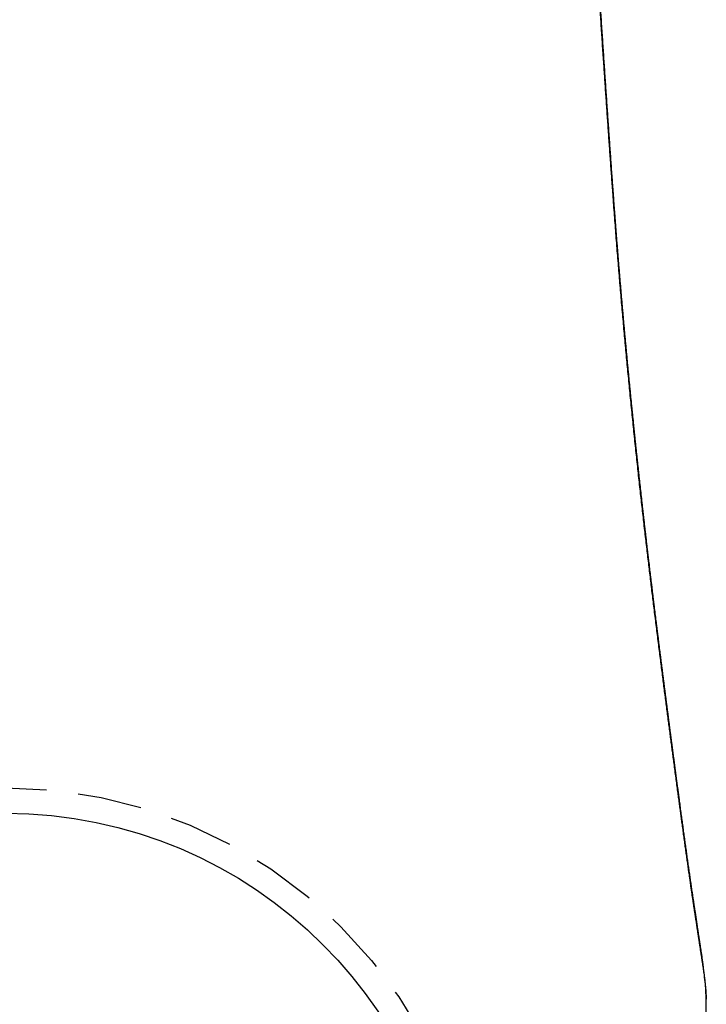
# Model space of a CAD drawing. Header units: centimetres. Extents: x 4120 to 19220, y -7417 to 180.
# Tile 113 of 223: x 12199.08 to 12201.75, y -4502.22 to -4498.38. Entities that reach past the tile are written whole.
import ezdxf

# ---------------------------------------------------------------- set-up
doc = ezdxf.new("R2010")
doc.units = ezdxf.units.CM
doc.linetypes.add('HIDDEN', pattern=[0.375, 0.25, -0.125])
doc.layers.add('A_Wyposażenie', color=8, linetype='Continuous')

# ---------------------------------------------------------------- blocks, each defined once
blk = doc.blocks.new('ORAS_ELECTRA')
for p, q in [((-2.7328, -1.0256), (-2.7328, -1.0252)), ((-2.3683, -4.1892), (-2.3674, -4.175))]:
    blk.add_line(p, q)
at = {"color": 9, "linetype": 'HIDDEN', "true_color": 0xb8b8b8}
blk.add_circle((0, 0), 1.85, dxfattribs=at)
for points, knots in [([(-2.7182, -0.1668), (-2.7182, -0.1669), (-2.7183, -0.1674), (-2.7183, -0.1684), (-2.7184, -0.1699), (-2.7185, -0.1716), (-2.7185, -0.1734), (-2.7186, -0.1751), (-2.7187, -0.1766), (-2.7188, -0.178), (-2.7188, -0.1794), (-2.7189, -0.1809), (-2.719, -0.1822), (-2.719, -0.1835), (-2.7191, -0.1849), (-2.7192, -0.1864), (-2.7192, -0.1881), (-2.7193, -0.1901), (-2.7194, -0.192), (-2.7195, -0.1939), (-2.7196, -0.1957), (-2.7197, -0.1974), (-2.7197, -0.1989), (-2.7198, -0.2003), (-2.7199, -0.2018), (-2.7199, -0.2033), (-2.72, -0.2052), (-2.7201, -0.2073), (-2.7202, -0.2095), (-2.7203, -0.2117), (-2.7204, -0.2137), (-2.7205, -0.2155), (-2.7205, -0.217), (-2.7206, -0.2184), (-2.7206, -0.2196), (-2.7207, -0.221), (-2.7208, -0.2225), (-2.7208, -0.2242), (-2.7209, -0.2262), (-2.721, -0.2284), (-2.7211, -0.2307), (-2.7212, -0.2329), (-2.7213, -0.2347), (-2.7213, -0.2361), (-2.7214, -0.2373), (-2.7214, -0.2384), (-2.7215, -0.2395), (-2.7215, -0.2406), (-2.7216, -0.2418), (-2.7216, -0.243), (-2.7217, -0.2444), (-2.7218, -0.2459), (-2.7218, -0.2476), (-2.7219, -0.2495), (-2.722, -0.2514), (-2.722, -0.2532), (-2.7221, -0.2548), (-2.7222, -0.2561), (-2.7222, -0.2574), (-2.7223, -0.2587), (-2.7223, -0.26), (-2.7224, -0.2616), (-2.7225, -0.2633), (-2.7225, -0.2653), (-2.7226, -0.2674), (-2.7227, -0.2695), (-2.7228, -0.2714), (-2.7228, -0.2731), (-2.7229, -0.2747), (-2.723, -0.2761), (-2.723, -0.2774), (-2.7231, -0.2788), (-2.7231, -0.2804), (-2.7232, -0.2821), (-2.7233, -0.2841), (-2.7233, -0.2863), (-2.7234, -0.2886), (-2.7235, -0.2908), (-2.7236, -0.2929), (-2.7237, -0.2947), (-2.7237, -0.2962), (-2.7238, -0.2976), (-2.7238, -0.299), (-2.7239, -0.3004), (-2.7239, -0.3018), (-2.724, -0.3035), (-2.724, -0.3053), (-2.7241, -0.3072), (-2.7242, -0.3091), (-2.7242, -0.311), (-2.7243, -0.3127), (-2.7244, -0.3142), (-2.7244, -0.3155), (-2.7245, -0.3167), (-2.7245, -0.3179), (-2.7245, -0.3192), (-2.7246, -0.3205), (-2.7246, -0.3219), (-2.7247, -0.3236), (-2.7248, -0.3256), (-2.7248, -0.3277), (-2.7249, -0.3299), (-2.725, -0.3321), (-2.7251, -0.3341), (-2.7251, -0.3359), (-2.7252, -0.3375), (-2.7252, -0.339), (-2.7253, -0.3405), (-2.7253, -0.3422), (-2.7254, -0.3439), (-2.7254, -0.3459), (-2.7255, -0.3481), (-2.7256, -0.3505), (-2.7257, -0.3529), (-2.7257, -0.355), (-2.7258, -0.3567), (-2.7258, -0.358), (-2.7259, -0.3593), (-2.7259, -0.3605), (-2.726, -0.3617), (-2.726, -0.363), (-2.7261, -0.3645), (-2.7261, -0.3662), (-2.7262, -0.3681), (-2.7262, -0.3702), (-2.7263, -0.3723), (-2.7264, -0.3744), (-2.7264, -0.3763), (-2.7265, -0.3782), (-2.7265, -0.3798), (-2.7266, -0.3812), (-2.7266, -0.3825), (-2.7266, -0.3838), (-2.7267, -0.385), (-2.7267, -0.3864), (-2.7268, -0.3878), (-2.7268, -0.3894), (-2.7269, -0.3912), (-2.7269, -0.3932), (-2.727, -0.3954), (-2.7271, -0.3976), (-2.7271, -0.3998), (-2.7272, -0.4018), (-2.7272, -0.4036), (-2.7273, -0.4055), (-2.7273, -0.4075), (-2.7274, -0.4097), (-2.7275, -0.4119), (-2.7275, -0.414), (-2.7276, -0.416), (-2.7276, -0.418), (-2.7277, -0.42), (-2.7277, -0.4217), (-2.7278, -0.4231), (-2.7278, -0.4243), (-2.7278, -0.4254), (-2.7279, -0.4265), (-2.7279, -0.4277), (-2.7279, -0.4289), (-2.728, -0.4302), (-2.728, -0.4316), (-2.728, -0.4331), (-2.7281, -0.435), (-2.7282, -0.437), (-2.7282, -0.4392), (-2.7283, -0.4414), (-2.7283, -0.4435), (-2.7284, -0.4454), (-2.7284, -0.447), (-2.7284, -0.4484), (-2.7285, -0.4495), (-2.7285, -0.4505), (-2.7285, -0.4514), (-2.7285, -0.4524), (-2.7286, -0.4533), (-2.7286, -0.4543), (-2.7286, -0.4554), (-2.7287, -0.4567), (-2.7287, -0.4584), (-2.7287, -0.4605), (-2.7288, -0.4627), (-2.7289, -0.4651), (-2.7289, -0.4672), (-2.729, -0.4692), (-2.729, -0.4711), (-2.729, -0.4728), (-2.7291, -0.4743), (-2.7291, -0.4758), (-2.7291, -0.4772), (-2.7292, -0.4788), (-2.7292, -0.4805), (-2.7293, -0.4824), (-2.7293, -0.4846), (-2.7294, -0.4869), (-2.7294, -0.4893), (-2.7295, -0.4916), (-2.7295, -0.4938), (-2.7296, -0.4959), (-2.7296, -0.4978), (-2.7297, -0.4996), (-2.7297, -0.5012), (-2.7297, -0.5027), (-2.7298, -0.5043), (-2.7298, -0.5061), (-2.7298, -0.508), (-2.7299, -0.5101), (-2.7299, -0.5122), (-2.73, -0.5144), (-2.73, -0.5167), (-2.7301, -0.5189), (-2.7301, -0.5212), (-2.7302, -0.5233), (-2.7302, -0.5253), (-2.7302, -0.5274), (-2.7303, -0.5294), (-2.7303, -0.5314), (-2.7304, -0.5334), (-2.7304, -0.5357), (-2.7304, -0.5381), (-2.7305, -0.5404), (-2.7305, -0.5427), (-2.7306, -0.5449), (-2.7306, -0.547), (-2.7306, -0.549), (-2.7307, -0.5509), (-2.7307, -0.5529), (-2.7308, -0.5549), (-2.7308, -0.557), (-2.7308, -0.5594), (-2.7309, -0.5622), (-2.7309, -0.565), (-2.731, -0.5677), (-2.731, -0.5702), (-2.7311, -0.5724), (-2.7311, -0.5743), (-2.7311, -0.576), (-2.7312, -0.5776), (-2.7312, -0.5792), (-2.7312, -0.5806), (-2.7312, -0.5818), (-2.7312, -0.583), (-2.7313, -0.5843), (-2.7313, -0.5859), (-2.7313, -0.5877), (-2.7313, -0.5896), (-2.7314, -0.5918), (-2.7314, -0.594), (-2.7315, -0.5963), (-2.7315, -0.5984), (-2.7315, -0.6001), (-2.7315, -0.6017), (-2.7316, -0.6031), (-2.7316, -0.6045), (-2.7316, -0.6059), (-2.7316, -0.6073), (-2.7316, -0.6088), (-2.7317, -0.6106), (-2.7317, -0.6128), (-2.7317, -0.6152), (-2.7318, -0.6178), (-2.7318, -0.6203), (-2.7318, -0.6226), (-2.7319, -0.6245), (-2.7319, -0.6261), (-2.7319, -0.6275), (-2.7319, -0.6287), (-2.7319, -0.63), (-2.732, -0.6315), (-2.732, -0.6332), (-2.732, -0.6349), (-2.732, -0.6367), (-2.732, -0.6386), (-2.7321, -0.6407), (-2.7321, -0.643), (-2.7321, -0.6455), (-2.7322, -0.648), (-2.7322, -0.6505), (-2.7322, -0.653), (-2.7323, -0.6554), (-2.7323, -0.6577), (-2.7323, -0.6597), (-2.7323, -0.6617), (-2.7323, -0.6633), (-2.7324, -0.6647), (-2.7324, -0.666), (-2.7324, -0.6674), (-2.7324, -0.6692), (-2.7324, -0.6712), (-2.7325, -0.6735), (-2.7325, -0.6759), (-2.7325, -0.6783), (-2.7325, -0.6806), (-2.7326, -0.6828), (-2.7326, -0.6846), (-2.7326, -0.6862), (-2.7326, -0.6875), (-2.7326, -0.6888), (-2.7326, -0.69), (-2.7326, -0.6914), (-2.7327, -0.693), (-2.7327, -0.6949), (-2.7327, -0.6969), (-2.7327, -0.6992), (-2.7327, -0.7018), (-2.7328, -0.7045), (-2.7328, -0.7074), (-2.7328, -0.7102), (-2.7328, -0.7129), (-2.7328, -0.7153), (-2.7329, -0.7175), (-2.7329, -0.7195), (-2.7329, -0.7213), (-2.7329, -0.723), (-2.7329, -0.7248), (-2.7329, -0.7266), (-2.7329, -0.7286), (-2.733, -0.7309), (-2.733, -0.7335), (-2.733, -0.7364), (-2.733, -0.7393), (-2.733, -0.7422), (-2.7331, -0.745), (-2.7331, -0.7475), (-2.7331, -0.7497), (-2.7331, -0.7517), (-2.7331, -0.7536), (-2.7331, -0.7554), (-2.7331, -0.7571), (-2.7331, -0.7588), (-2.7332, -0.7604), (-2.7332, -0.7621), (-2.7332, -0.7641), (-2.7332, -0.7662), (-2.7332, -0.7687), (-2.7332, -0.7715), (-2.7332, -0.7745), (-2.7332, -0.7773), (-2.7333, -0.7799), (-2.7333, -0.7822), (-2.7333, -0.7844), (-2.7333, -0.7862), (-2.7333, -0.7879), (-2.7333, -0.7895), (-2.7333, -0.7911), (-2.7333, -0.7927), (-2.7333, -0.7944), (-2.7333, -0.7964), (-2.7333, -0.7986), (-2.7333, -0.8013), (-2.7333, -0.8043), (-2.7334, -0.8076), (-2.7334, -0.8108), (-2.7334, -0.8138), (-2.7334, -0.8164), (-2.7334, -0.8187), (-2.7334, -0.8207), (-2.7334, -0.8226), (-2.7334, -0.8244), (-2.7334, -0.8262), (-2.7334, -0.8281), (-2.7334, -0.8302), (-2.7334, -0.8325), (-2.7334, -0.8351), (-2.7334, -0.8379), (-2.7334, -0.8409), (-2.7334, -0.8439), (-2.7334, -0.8468), (-2.7334, -0.8496), (-2.7334, -0.8521), (-2.7334, -0.8546), (-2.7334, -0.8572), (-2.7334, -0.8598), (-2.7334, -0.8625), (-2.7334, -0.8653), (-2.7334, -0.8684), (-2.7334, -0.8717), (-2.7334, -0.8753), (-2.7334, -0.879), (-2.7334, -0.8825), (-2.7334, -0.8858), (-2.7334, -0.8888), (-2.7334, -0.8916), (-2.7334, -0.8942), (-2.7334, -0.8966), (-2.7334, -0.8988), (-2.7334, -0.901), (-2.7334, -0.9031), (-2.7334, -0.9053), (-2.7334, -0.9078), (-2.7334, -0.9106), (-2.7334, -0.9137), (-2.7334, -0.9169), (-2.7333, -0.9203), (-2.7333, -0.9238), (-2.7333, -0.9268), (-2.7333, -0.9295), (-2.7333, -0.9315), (-2.7333, -0.9334), (-2.7333, -0.935), (-2.7333, -0.9368), (-2.7333, -0.9387), (-2.7333, -0.9407), (-2.7333, -0.9428), (-2.7333, -0.945), (-2.7333, -0.9474), (-2.7332, -0.9501), (-2.7332, -0.9539), (-2.7332, -0.9588), (-2.7332, -0.9645), (-2.7331, -0.9697), (-2.7331, -0.9742), (-2.7331, -0.9779), (-2.7331, -0.9814), (-2.7331, -0.9844), (-2.733, -0.9871), (-2.733, -0.9896), (-2.733, -0.9924), (-2.733, -0.9957), (-2.733, -0.9995), (-2.7329, -1.0038), (-2.7329, -1.0082), (-2.7329, -1.0122), (-2.7328, -1.0159), (-2.7328, -1.0193), (-2.7328, -1.0224), (-2.7328, -1.0243), (-2.7328, -1.0252)], [0, 0, 0, 0, 0.000152, 0.001738, 0.003576, 0.005666, 0.007918, 0.00995, 0.011718, 0.013224, 0.015073, 0.016792, 0.018381, 0.019883, 0.021398, 0.023208, 0.025315, 0.027713, 0.030083, 0.032236, 0.034497, 0.036532, 0.038367, 0.040001, 0.041569, 0.043442, 0.045661, 0.048226, 0.05092, 0.053547, 0.056073, 0.058129, 0.059941, 0.061508, 0.062923, 0.064514, 0.066308, 0.068307, 0.070736, 0.073389, 0.076249, 0.078895, 0.081142, 0.082711, 0.084022, 0.085305, 0.086622, 0.087973, 0.089358, 0.090788, 0.092416, 0.094242, 0.096266, 0.098439, 0.100952, 0.103103, 0.104892, 0.106433, 0.107972, 0.109489, 0.111017, 0.112811, 0.115009, 0.117311, 0.119904, 0.122388, 0.124644, 0.126679, 0.128538, 0.130228, 0.13175, 0.133343, 0.135164, 0.137275, 0.139677, 0.1423, 0.144999, 0.147776, 0.150272, 0.152407, 0.154212, 0.155774, 0.157369, 0.159006, 0.160692, 0.162616, 0.164861, 0.167089, 0.169508, 0.171747, 0.17374, 0.175484, 0.176999, 0.178446, 0.179868, 0.181329, 0.182788, 0.184495, 0.186511, 0.188837, 0.191423, 0.194109, 0.196725, 0.199178, 0.201343, 0.20322, 0.204818, 0.206658, 0.20859, 0.210615, 0.212878, 0.215501, 0.218487, 0.221519, 0.224132, 0.225888, 0.227404, 0.228872, 0.230338, 0.231826, 0.233338, 0.235075, 0.23708, 0.239351, 0.241808, 0.244292, 0.246771, 0.249173, 0.25136, 0.253272, 0.25491, 0.256375, 0.257859, 0.259367, 0.2609, 0.262551, 0.264461, 0.266631, 0.269061, 0.271515, 0.274401, 0.276915, 0.279135, 0.281384, 0.283507, 0.285739, 0.288394, 0.291471, 0.293613, 0.295927, 0.298407, 0.300749, 0.302771, 0.304473, 0.305854, 0.306991, 0.308408, 0.309834, 0.311271, 0.312717, 0.314335, 0.316156, 0.318315, 0.320809, 0.323423, 0.325999, 0.328474, 0.330699, 0.332623, 0.334245, 0.335452, 0.336602, 0.337749, 0.338892, 0.340032, 0.341168, 0.342344, 0.343812, 0.345852, 0.34831, 0.351141, 0.353866, 0.35647, 0.358824, 0.360953, 0.362985, 0.36476, 0.36644, 0.368164, 0.369931, 0.371892, 0.374145, 0.37672, 0.379603, 0.382414, 0.384977, 0.387677, 0.390132, 0.392429, 0.394572, 0.396302, 0.398103, 0.399976, 0.401971, 0.404214, 0.406663, 0.409347, 0.411955, 0.414337, 0.417242, 0.419852, 0.422308, 0.424631, 0.427032, 0.429568, 0.431702, 0.434105, 0.436783, 0.439698, 0.442463, 0.444979, 0.447674, 0.450156, 0.452488, 0.454694, 0.456947, 0.459238, 0.461684, 0.464524, 0.467778, 0.471245, 0.474425, 0.477309, 0.479887, 0.482153, 0.484091, 0.485962, 0.487835, 0.489709, 0.490801, 0.492111, 0.493684, 0.495522, 0.497624, 0.499948, 0.502219, 0.505177, 0.507911, 0.510295, 0.512314, 0.514088, 0.515695, 0.517301, 0.518908, 0.520514, 0.522268, 0.52435, 0.526855, 0.529767, 0.532845, 0.536016, 0.53857, 0.540789, 0.542671, 0.544217, 0.545506, 0.54678, 0.548781, 0.550785, 0.552842, 0.554821, 0.55703, 0.559468, 0.562132, 0.565022, 0.568099, 0.57101, 0.573675, 0.576681, 0.579354, 0.581706, 0.583881, 0.586064, 0.587479, 0.588898, 0.590496, 0.592482, 0.594855, 0.597562, 0.600409, 0.603231, 0.606004, 0.608531, 0.610685, 0.612468, 0.613931, 0.615355, 0.616779, 0.618203, 0.620197, 0.622313, 0.624701, 0.627364, 0.630321, 0.633519, 0.63696, 0.640262, 0.64334, 0.646223, 0.648774, 0.650988, 0.653006, 0.655025, 0.657009, 0.659013, 0.66131, 0.663994, 0.667097, 0.670392, 0.673855, 0.677326, 0.680484, 0.683321, 0.685883, 0.688201, 0.690295, 0.692341, 0.694388, 0.696436, 0.698119, 0.700073, 0.702308, 0.704817, 0.707451, 0.710901, 0.714438, 0.717759, 0.72074, 0.723401, 0.725836, 0.728058, 0.72988, 0.731699, 0.733519, 0.73534, 0.73725, 0.739483, 0.742053, 0.74491, 0.748646, 0.752514, 0.75627, 0.759686, 0.762766, 0.765285, 0.767546, 0.76965, 0.771754, 0.773859, 0.775944, 0.778284, 0.780953, 0.783932, 0.787179, 0.790621, 0.794136, 0.797494, 0.800688, 0.803605, 0.80617, 0.80928, 0.812308, 0.815316, 0.818495, 0.822006, 0.825794, 0.829925, 0.834183, 0.83844, 0.842028, 0.845441, 0.848651, 0.85162, 0.854326, 0.856865, 0.859258, 0.861652, 0.864136, 0.866968, 0.870163, 0.873647, 0.877387, 0.881303, 0.885215, 0.889085, 0.891812, 0.89417, 0.896169, 0.898033, 0.899843, 0.902176, 0.904456, 0.906824, 0.909292, 0.911918, 0.914947, 0.91839, 0.924927, 0.931475, 0.938007, 0.942595, 0.946774, 0.950576, 0.954148, 0.956956, 0.95978, 0.96287, 0.966308, 0.970981, 0.975853, 0.980762, 0.98567, 0.989526, 0.993381, 0.996961, 1, 1, 1, 1]), ([(-2.3674, -4.175), (-2.3684, -4.1615), (-2.3703, -4.1346), (-2.3734, -4.0945), (-2.3764, -4.0546), (-2.3795, -4.0149), (-2.3826, -3.9755), (-2.3857, -3.9364), (-2.3889, -3.8974), (-2.3921, -3.8588), (-2.3953, -3.8204), (-2.3985, -3.7822), (-2.4018, -3.7443), (-2.4051, -3.7067), (-2.4084, -3.6694), (-2.4118, -3.6324), (-2.4152, -3.5952), (-2.4186, -3.5579), (-2.4221, -3.5205), (-2.4257, -3.4835), (-2.4292, -3.4467), (-2.4328, -3.4095), (-2.4365, -3.3718), (-2.4404, -3.3337), (-2.4442, -3.2959), (-2.448, -3.2586), (-2.4519, -3.2216), (-2.4557, -3.185), (-2.4596, -3.1488), (-2.4634, -3.1129), (-2.4672, -3.0775), (-2.4711, -3.0423), (-2.4749, -3.0074), (-2.4788, -2.9727), (-2.4827, -2.9385), (-2.4865, -2.9047), (-2.4903, -2.8713), (-2.4941, -2.8384), (-2.4979, -2.8059), (-2.5017, -2.7739), (-2.5054, -2.7422), (-2.5091, -2.7109), (-2.5129, -2.6799), (-2.5166, -2.6492), (-2.5202, -2.619), (-2.5239, -2.5891), (-2.5276, -2.5583), (-2.5315, -2.5267), (-2.5356, -2.4942), (-2.5396, -2.4623), (-2.5435, -2.4309), (-2.5474, -2.4001), (-2.5512, -2.3698), (-2.555, -2.3401), (-2.5587, -2.3108), (-2.5624, -2.282), (-2.5661, -2.2536), (-2.5696, -2.2257), (-2.5732, -2.1981), (-2.5768, -2.1708), (-2.5803, -2.1438), (-2.5837, -2.1172), (-2.5871, -2.0912), (-2.5905, -2.0657), (-2.5938, -2.0407), (-2.597, -2.0162), (-2.6002, -1.9921), (-2.6033, -1.9685), (-2.6067, -1.9434), (-2.6102, -1.9168), (-2.6139, -1.889), (-2.6175, -1.8619), (-2.6209, -1.8365), (-2.6241, -1.8127), (-2.6271, -1.7904), (-2.6301, -1.7687), (-2.633, -1.7473), (-2.6358, -1.7265), (-2.6389, -1.7044), (-2.6421, -1.6812), (-2.6454, -1.657), (-2.6487, -1.6334), (-2.6518, -1.6106), (-2.6549, -1.5884), (-2.658, -1.5668), (-2.6609, -1.5458), (-2.6638, -1.5254), (-2.6667, -1.5056), (-2.6693, -1.4873), (-2.6718, -1.4702), (-2.6741, -1.4544), (-2.6764, -1.439), (-2.6786, -1.424), (-2.6808, -1.4094), (-2.6829, -1.3951), (-2.685, -1.3813), (-2.687, -1.3678), (-2.6893, -1.3524), (-2.6919, -1.3355), (-2.6947, -1.3171), (-2.6974, -1.2995), (-2.7, -1.2826), (-2.7025, -1.2663), (-2.705, -1.2507), (-2.7073, -1.2358), (-2.7095, -1.2214), (-2.7116, -1.2076), (-2.7136, -1.1944), (-2.7155, -1.1818), (-2.7174, -1.1696), (-2.7191, -1.158), (-2.7207, -1.1467), (-2.7223, -1.1358), (-2.7237, -1.1252), (-2.7251, -1.1151), (-2.7263, -1.1055), (-2.7274, -1.0962), (-2.7285, -1.0873), (-2.7294, -1.0788), (-2.7302, -1.0705), (-2.731, -1.0623), (-2.7316, -1.0542), (-2.7322, -1.0452), (-2.7326, -1.0356), (-2.7327, -1.0289), (-2.7328, -1.0256)], [0, 0, 0, 0, 0.005042, 0.010085, 0.015128, 0.020171, 0.025213, 0.030256, 0.035299, 0.040342, 0.045385, 0.050427, 0.055469, 0.060512, 0.065555, 0.070598, 0.075641, 0.080861, 0.086082, 0.091303, 0.096524, 0.101745, 0.107324, 0.112903, 0.118483, 0.124063, 0.129642, 0.135243, 0.140845, 0.146447, 0.152049, 0.15765, 0.163343, 0.169037, 0.174731, 0.180424, 0.186117, 0.19181, 0.197503, 0.203197, 0.20889, 0.214583, 0.220354, 0.226126, 0.231897, 0.237669, 0.24344, 0.250034, 0.256627, 0.263221, 0.269814, 0.276407, 0.283, 0.289593, 0.296186, 0.302832, 0.309478, 0.316124, 0.322769, 0.32959, 0.336411, 0.343232, 0.350054, 0.356874, 0.363694, 0.370515, 0.377336, 0.384156, 0.390977, 0.399572, 0.408167, 0.416763, 0.425358, 0.432951, 0.440545, 0.448138, 0.455736, 0.463333, 0.470931, 0.480459, 0.489988, 0.499517, 0.509046, 0.518575, 0.528119, 0.537663, 0.547208, 0.556752, 0.566296, 0.57459, 0.582884, 0.591178, 0.599474, 0.60777, 0.616066, 0.624348, 0.63263, 0.640912, 0.653338, 0.665764, 0.678196, 0.690629, 0.703064, 0.715499, 0.727922, 0.740344, 0.752769, 0.765193, 0.777621, 0.79005, 0.802479, 0.814908, 0.827734, 0.84056, 0.853387, 0.866213, 0.879042, 0.891871, 0.904701, 0.917531, 0.931434, 0.945337, 0.95924, 0.980096, 1, 1, 1, 1]), ([(-2.7328, -1.0258), (-2.7328, -1.0261), (-2.7328, -1.0297), (-2.7326, -1.0368), (-2.7322, -1.0473), (-2.7317, -1.0582), (-2.731, -1.0693), (-2.7302, -1.0799), (-2.7293, -1.0899), (-2.7284, -1.0992), (-2.7274, -1.1084), (-2.7264, -1.1174), (-2.7254, -1.1265), (-2.7243, -1.1354), (-2.7231, -1.1445), (-2.722, -1.1532), (-2.7208, -1.1619), (-2.7197, -1.1704), (-2.7185, -1.1788), (-2.7173, -1.1872), (-2.7161, -1.1955), (-2.7149, -1.2038), (-2.7137, -1.2122), (-2.7124, -1.2205), (-2.7112, -1.2289), (-2.7099, -1.2372), (-2.7087, -1.2456), (-2.7074, -1.2541), (-2.7061, -1.2626), (-2.7048, -1.2711), (-2.7035, -1.2797), (-2.7022, -1.2883), (-2.7009, -1.297), (-2.6995, -1.3058), (-2.6982, -1.3147), (-2.6968, -1.3236), (-2.6955, -1.3327), (-2.6941, -1.3418), (-2.6927, -1.351), (-2.6913, -1.3602), (-2.6899, -1.3695), (-2.6885, -1.3789), (-2.687, -1.3884), (-2.6856, -1.3979), (-2.6842, -1.4075), (-2.6827, -1.4173), (-2.6813, -1.4271), (-2.6798, -1.4369), (-2.6783, -1.4469), (-2.6768, -1.457), (-2.6754, -1.4672), (-2.6739, -1.4774), (-2.6723, -1.4878), (-2.6708, -1.4983), (-2.6693, -1.5088), (-2.6678, -1.5193), (-2.6663, -1.5299), (-2.6648, -1.5405), (-2.6632, -1.5513), (-2.6617, -1.5621), (-2.6601, -1.5731), (-2.6586, -1.5841), (-2.657, -1.5952), (-2.6555, -1.6064), (-2.6539, -1.6177), (-2.6523, -1.6291), (-2.6507, -1.6406), (-2.6491, -1.6522), (-2.6475, -1.6639), (-2.6458, -1.6756), (-2.6442, -1.6875), (-2.6425, -1.6995), (-2.6409, -1.7116), (-2.6392, -1.7238), (-2.6375, -1.7361), (-2.6359, -1.7484), (-2.6342, -1.7608), (-2.6325, -1.7734), (-2.6308, -1.7859), (-2.6291, -1.7986), (-2.6273, -1.8114), (-2.6256, -1.8243), (-2.6239, -1.8372), (-2.6221, -1.8503), (-2.6203, -1.8634), (-2.6186, -1.8765), (-2.6168, -1.8898), (-2.615, -1.9031), (-2.6132, -1.9165), (-2.6115, -1.93), (-2.6097, -1.9436), (-2.6078, -1.9572), (-2.606, -1.971), (-2.6042, -1.9848), (-2.6024, -1.9987), (-2.6005, -2.0127), (-2.5987, -2.0267), (-2.5968, -2.0408), (-2.5949, -2.055), (-2.593, -2.0695), (-2.5911, -2.084), (-2.5892, -2.0986), (-2.5873, -2.1133), (-2.5854, -2.128), (-2.5835, -2.1427), (-2.5815, -2.1576), (-2.5796, -2.1725), (-2.5777, -2.1875), (-2.5757, -2.2025), (-2.5738, -2.2176), (-2.5718, -2.2328), (-2.5698, -2.2481), (-2.5679, -2.2635), (-2.5659, -2.2789), (-2.5639, -2.2944), (-2.5619, -2.31), (-2.5599, -2.3256), (-2.5579, -2.3414), (-2.5559, -2.3572), (-2.5539, -2.3731), (-2.5519, -2.3891), (-2.5498, -2.4052), (-2.5478, -2.4214), (-2.5458, -2.4377), (-2.5437, -2.4541), (-2.5416, -2.4706), (-2.5396, -2.487), (-2.5375, -2.5036), (-2.5355, -2.5202), (-2.5334, -2.5369), (-2.5313, -2.5537), (-2.5293, -2.5705), (-2.5272, -2.5874), (-2.5251, -2.6044), (-2.5231, -2.6214), (-2.521, -2.6386), (-2.5189, -2.6558), (-2.5168, -2.6731), (-2.5147, -2.6905), (-2.5127, -2.7079), (-2.5106, -2.7254), (-2.5085, -2.743), (-2.5064, -2.7607), (-2.5043, -2.7784), (-2.5022, -2.7963), (-2.5001, -2.8142), (-2.498, -2.8322), (-2.4959, -2.8502), (-2.4938, -2.8684), (-2.4917, -2.8866), (-2.4896, -2.9049), (-2.4876, -2.9233), (-2.4855, -2.9417), (-2.4834, -2.9603), (-2.4813, -2.9789), (-2.4792, -2.9976), (-2.4771, -3.0164), (-2.475, -3.0352), (-2.4729, -3.0542), (-2.4709, -3.0733), (-2.4688, -3.0924), (-2.4667, -3.1116), (-2.4646, -3.1309), (-2.4625, -3.1502), (-2.4605, -3.1697), (-2.4584, -3.1892), (-2.4564, -3.2088), (-2.4543, -3.2285), (-2.4522, -3.2482), (-2.4502, -3.2681), (-2.4482, -3.288), (-2.4461, -3.308), (-2.4441, -3.3281), (-2.442, -3.3483), (-2.44, -3.3686), (-2.438, -3.3889), (-2.436, -3.4094), (-2.434, -3.4299), (-2.432, -3.4505), (-2.43, -3.4713), (-2.428, -3.4921), (-2.426, -3.513), (-2.424, -3.534), (-2.422, -3.555), (-2.4201, -3.5762), (-2.4181, -3.5975), (-2.4161, -3.6189), (-2.4142, -3.6403), (-2.4122, -3.6619), (-2.4103, -3.6835), (-2.4084, -3.7052), (-2.4065, -3.727), (-2.4045, -3.7489), (-2.4026, -3.771), (-2.4007, -3.7931), (-2.3988, -3.8154), (-2.3969, -3.8377), (-2.3951, -3.8601), (-2.3932, -3.8826), (-2.3914, -3.9051), (-2.3895, -3.9277), (-2.3877, -3.9505), (-2.3858, -3.9734), (-2.384, -3.9965), (-2.3822, -4.0197), (-2.3804, -4.043), (-2.3786, -4.0664), (-2.3768, -4.0893), (-2.3752, -4.1111), (-2.3736, -4.1326), (-2.3721, -4.1524), (-2.3707, -4.171), (-2.3699, -4.1828), (-2.3694, -4.1888), (-2.3694, -4.1893)], [0, 0, 0, 0, 0.000897, 0.014392, 0.028259, 0.042658, 0.057335, 0.071796, 0.084135, 0.095797, 0.106851, 0.118564, 0.128903, 0.139852, 0.150279, 0.16025, 0.169835, 0.179089, 0.188056, 0.196771, 0.205262, 0.213555, 0.22166, 0.22964, 0.237452, 0.24511, 0.252628, 0.260016, 0.267284, 0.274441, 0.281494, 0.28845, 0.295315, 0.302095, 0.308794, 0.315416, 0.32203, 0.328524, 0.334936, 0.341269, 0.347528, 0.353717, 0.35984, 0.365899, 0.371898, 0.377839, 0.383725, 0.389558, 0.39534, 0.401075, 0.406762, 0.412405, 0.418004, 0.423618, 0.429062, 0.434454, 0.439796, 0.445092, 0.450342, 0.455549, 0.460714, 0.465839, 0.470925, 0.475973, 0.480986, 0.485964, 0.490908, 0.49582, 0.500701, 0.505551, 0.510372, 0.515165, 0.519931, 0.524654, 0.529349, 0.534008, 0.538633, 0.543224, 0.547784, 0.552312, 0.556812, 0.561283, 0.565726, 0.570144, 0.574534, 0.578879, 0.58319, 0.587475, 0.591733, 0.595965, 0.60017, 0.60435, 0.608503, 0.612631, 0.616733, 0.620811, 0.624863, 0.628816, 0.632873, 0.6369, 0.640897, 0.644865, 0.648806, 0.652719, 0.656607, 0.660469, 0.664307, 0.668122, 0.671913, 0.675683, 0.679431, 0.683158, 0.686865, 0.690552, 0.694221, 0.697871, 0.701504, 0.70512, 0.708719, 0.712302, 0.715869, 0.719422, 0.72296, 0.726484, 0.730023, 0.733512, 0.736982, 0.740435, 0.743872, 0.747294, 0.7507, 0.754091, 0.75746, 0.760819, 0.764168, 0.767504, 0.770826, 0.774132, 0.777422, 0.780694, 0.783961, 0.787221, 0.790468, 0.793703, 0.796926, 0.800138, 0.803338, 0.806527, 0.809706, 0.812875, 0.816033, 0.819181, 0.82232, 0.82545, 0.828571, 0.831684, 0.83479, 0.837892, 0.840985, 0.84407, 0.847147, 0.850216, 0.853277, 0.856332, 0.859379, 0.862419, 0.865453, 0.868481, 0.871504, 0.87452, 0.877531, 0.880538, 0.883539, 0.886536, 0.889529, 0.892518, 0.895503, 0.898484, 0.901463, 0.904439, 0.907412, 0.910382, 0.913351, 0.916318, 0.919283, 0.922247, 0.92521, 0.928172, 0.931133, 0.934095, 0.937043, 0.939995, 0.942952, 0.945913, 0.948876, 0.95184, 0.954801, 0.957758, 0.960716, 0.963662, 0.966616, 0.969577, 0.972545, 0.975521, 0.978504, 0.981496, 0.984497, 0.98746, 0.990212, 0.992827, 0.995596, 0.997715, 0.99984, 1, 1, 1, 1]), ([(-1.7876, -9.841), (-1.7921, -9.8272), (-1.8009, -9.7997), (-1.8139, -9.7571), (-1.8267, -9.7133), (-1.8393, -9.6683), (-1.8515, -9.6231), (-1.8633, -9.5777), (-1.8756, -9.5283), (-1.8885, -9.4747), (-1.9017, -9.4171), (-1.9144, -9.3591), (-1.9267, -9.3006), (-1.9385, -9.2416), (-1.9499, -9.1821), (-1.961, -9.1222), (-1.971, -9.0652), (-1.9803, -9.011), (-1.9887, -8.9598), (-1.9969, -8.9083), (-2.0049, -8.8566), (-2.0126, -8.8047), (-2.0202, -8.7525), (-2.0276, -8.7001), (-2.0347, -8.6476), (-2.0417, -8.5948), (-2.0489, -8.5397), (-2.0561, -8.4822), (-2.0633, -8.4222), (-2.0704, -8.3621), (-2.0773, -8.3018), (-2.084, -8.2412), (-2.0906, -8.1805), (-2.097, -8.1195), (-2.1032, -8.0584), (-2.1093, -7.9972), (-2.1155, -7.9329), (-2.1219, -7.8657), (-2.1283, -7.7953), (-2.1346, -7.7249), (-2.1407, -7.6544), (-2.1467, -7.5828), (-2.1526, -7.5103), (-2.1585, -7.4369), (-2.1642, -7.3633), (-2.1698, -7.2897), (-2.1757, -7.2089), (-2.1821, -7.1209), (-2.1887, -7.0257), (-2.1951, -6.9305), (-2.2021, -6.8246), (-2.2095, -6.708), (-2.2174, -6.5808), (-2.2246, -6.4614), (-2.2312, -6.3497), (-2.2372, -6.2458), (-2.2426, -6.1506), (-2.2475, -6.0641), (-2.2519, -5.9863), (-2.2563, -5.9086), (-2.2604, -5.837), (-2.2641, -5.7713), (-2.2675, -5.7117), (-2.2709, -5.6521), (-2.2743, -5.5927), (-2.2777, -5.5333), (-2.2812, -5.474), (-2.2848, -5.4148), (-2.2884, -5.3557), (-2.292, -5.2968), (-2.2956, -5.2386), (-2.2992, -5.1811), (-2.3029, -5.1244), (-2.3065, -5.0677), (-2.3102, -5.0112), (-2.3141, -4.9501), (-2.3184, -4.8845), (-2.3231, -4.8143), (-2.3277, -4.7443), (-2.3323, -4.6767), (-2.3367, -4.6114), (-2.341, -4.5483), (-2.3454, -4.4855), (-2.3497, -4.4229), (-2.3541, -4.3605), (-2.3585, -4.2984), (-2.3629, -4.2365), (-2.3659, -4.1955), (-2.3674, -4.1749)], [0, 0, 0, 0, 0.008254, 0.016507, 0.025317, 0.034126, 0.042936, 0.051746, 0.060556, 0.071566, 0.082578, 0.093589, 0.1046, 0.115711, 0.126823, 0.137935, 0.149046, 0.158432, 0.167818, 0.177204, 0.186591, 0.195976, 0.205383, 0.21479, 0.224198, 0.233605, 0.243012, 0.253602, 0.264194, 0.274785, 0.285377, 0.295967, 0.306582, 0.317197, 0.327813, 0.338428, 0.349043, 0.361157, 0.373272, 0.385388, 0.397503, 0.409617, 0.422179, 0.434741, 0.447303, 0.459865, 0.472427, 0.488628, 0.50483, 0.521032, 0.537233, 0.558838, 0.580443, 0.602048, 0.619714, 0.63738, 0.655045, 0.668297, 0.681548, 0.694797, 0.708046, 0.718249, 0.728453, 0.738657, 0.74886, 0.759063, 0.769284, 0.779506, 0.789728, 0.79995, 0.810172, 0.82009, 0.830008, 0.839927, 0.849846, 0.859764, 0.872181, 0.884598, 0.897015, 0.909432, 0.920744, 0.932056, 0.943368, 0.954679, 0.966009, 0.97734, 0.98867, 1, 1, 1, 1]), ([(-2.3694, -4.1893), (-2.3689, -4.196), (-2.3677, -4.2128), (-2.3658, -4.2399), (-2.3636, -4.2706), (-2.3614, -4.3014), (-2.3592, -4.3325), (-2.357, -4.3638), (-2.3548, -4.3953), (-2.3526, -4.4269), (-2.3503, -4.4588), (-2.3481, -4.4908), (-2.3459, -4.5231), (-2.3437, -4.5555), (-2.3414, -4.5881), (-2.3392, -4.621), (-2.337, -4.654), (-2.3347, -4.6873), (-2.3325, -4.7208), (-2.3302, -4.7545), (-2.3279, -4.7884), (-2.3257, -4.8226), (-2.3234, -4.8571), (-2.3211, -4.8919), (-2.3188, -4.927), (-2.3165, -4.9624), (-2.3142, -4.9981), (-2.3118, -5.0341), (-2.3095, -5.0704), (-2.3072, -5.1068), (-2.3049, -5.1429), (-2.3026, -5.1783), (-2.3004, -5.213), (-2.2982, -5.2472), (-2.2961, -5.2809), (-2.2941, -5.3138), (-2.2921, -5.3462), (-2.2901, -5.3781), (-2.2882, -5.4102), (-2.2863, -5.4424), (-2.2843, -5.4747), (-2.2824, -5.5072), (-2.2805, -5.5398), (-2.2786, -5.5727), (-2.2766, -5.6065), (-2.2746, -5.6413), (-2.2725, -5.6773), (-2.2704, -5.7142), (-2.2682, -5.7521), (-2.266, -5.7912), (-2.2637, -5.8316), (-2.2614, -5.8732), (-2.2589, -5.9162), (-2.2564, -5.9604), (-2.2538, -6.0061), (-2.2512, -6.0533), (-2.2484, -6.1023), (-2.2455, -6.1533), (-2.2424, -6.2068), (-2.2391, -6.2631), (-2.2357, -6.323), (-2.2319, -6.3876), (-2.2276, -6.459), (-2.2228, -6.5391), (-2.2172, -6.6307), (-2.2114, -6.7246), (-2.2056, -6.814), (-2.2006, -6.8915), (-2.1959, -6.9613), (-2.1916, -7.0254), (-2.1874, -7.0853), (-2.1834, -7.1417), (-2.1795, -7.1971), (-2.1755, -7.2517), (-2.1715, -7.3058), (-2.1675, -7.3575), (-2.1637, -7.4073), (-2.1599, -7.4554), (-2.1562, -7.5024), (-2.1525, -7.5485), (-2.1488, -7.5936), (-2.1451, -7.6379), (-2.1414, -7.6812), (-2.1377, -7.7238), (-2.134, -7.7657), (-2.1303, -7.8068), (-2.1267, -7.8473), (-2.123, -7.8872), (-2.1193, -7.9265), (-2.1157, -7.9652), (-2.112, -8.0032), (-2.1083, -8.0407), (-2.1046, -8.0777), (-2.1009, -8.1144), (-2.0972, -8.1508), (-2.0934, -8.1868), (-2.0896, -8.2226), (-2.0858, -8.2581), (-2.082, -8.2933), (-2.0781, -8.3282), (-2.0742, -8.3629), (-2.0702, -8.3973), (-2.0662, -8.4314), (-2.0622, -8.4653), (-2.0582, -8.4988), (-2.0541, -8.5324), (-2.0499, -8.566), (-2.0456, -8.5998), (-2.0412, -8.6335), (-2.0368, -8.667), (-2.0324, -8.7004), (-2.0279, -8.7337), (-2.0233, -8.7668), (-2.0186, -8.7998), (-2.0139, -8.8326), (-2.0091, -8.8653), (-2.0043, -8.8979), (-1.9994, -8.9303), (-1.9944, -8.9626), (-1.9893, -8.9948), (-1.9842, -9.0268), (-1.9789, -9.0587), (-1.9736, -9.0905), (-1.9682, -9.1222), (-1.9627, -9.1541), (-1.957, -9.1859), (-1.9512, -9.2177), (-1.9453, -9.2496), (-1.9393, -9.2814), (-1.9332, -9.3132), (-1.9269, -9.3449), (-1.9205, -9.3766), (-1.9139, -9.4082), (-1.9073, -9.4398), (-1.9005, -9.4712), (-1.8935, -9.5025), (-1.8864, -9.5338), (-1.8792, -9.565), (-1.8719, -9.5959), (-1.8645, -9.6266), (-1.8569, -9.6569), (-1.8493, -9.6869), (-1.8416, -9.7166), (-1.8338, -9.746), (-1.8258, -9.7751), (-1.8178, -9.8037), (-1.8098, -9.8319), (-1.8023, -9.8576), (-1.7973, -9.874), (-1.7952, -9.8811)], [0, 0, 0, 0, 0.003717, 0.009313, 0.014928, 0.020555, 0.026233, 0.03193, 0.037647, 0.043385, 0.049146, 0.054929, 0.060735, 0.066566, 0.072421, 0.078302, 0.08421, 0.090145, 0.096108, 0.102101, 0.108124, 0.114179, 0.120284, 0.12643, 0.132619, 0.138851, 0.145129, 0.151456, 0.157822, 0.164262, 0.170565, 0.17674, 0.182798, 0.188746, 0.194593, 0.200378, 0.205891, 0.21142, 0.216964, 0.222524, 0.228101, 0.233694, 0.239304, 0.244935, 0.25068, 0.256699, 0.262858, 0.269171, 0.275654, 0.282327, 0.289211, 0.29633, 0.303656, 0.31119, 0.318955, 0.326981, 0.335304, 0.343968, 0.353032, 0.362574, 0.372698, 0.383557, 0.395482, 0.409046, 0.424384, 0.442107, 0.456898, 0.469886, 0.481632, 0.49246, 0.502582, 0.51214, 0.521235, 0.530868, 0.540056, 0.548857, 0.557329, 0.565515, 0.573524, 0.581406, 0.589126, 0.596695, 0.604126, 0.611427, 0.618606, 0.625673, 0.632633, 0.639493, 0.646258, 0.652934, 0.659525, 0.665978, 0.67238, 0.678735, 0.685044, 0.691309, 0.697531, 0.703712, 0.709852, 0.715953, 0.722016, 0.728043, 0.734034, 0.739991, 0.745914, 0.751731, 0.757726, 0.763707, 0.769675, 0.775628, 0.781568, 0.787493, 0.793405, 0.799302, 0.805186, 0.811056, 0.816912, 0.822755, 0.828583, 0.834399, 0.840201, 0.845993, 0.851773, 0.857574, 0.863393, 0.869228, 0.875078, 0.880939, 0.88681, 0.892689, 0.898573, 0.904459, 0.910345, 0.916229, 0.922108, 0.927981, 0.933845, 0.93973, 0.945574, 0.951371, 0.95712, 0.962821, 0.968473, 0.974077, 0.979632, 0.985144, 0.990541, 0.995855, 1, 1, 1, 1])]:
    blk.add_open_spline(points, degree=3, knots=knots)
blk = doc.blocks.new('wyposażenie blok')
at = {"layer": 'A_Wyposażenie', "color": 8}
blk.add_circle((881.4456, -552.9977), 1.7507, dxfattribs=at)
at = {"layer": 'A_Wyposażenie', "color": 8, "rotation": 180}
blk.add_blockref('ORAS_ELECTRA', (881.4456, -552.9977), dxfattribs=at)

msp = doc.modelspace()

# ---------------------------------------------------------------- block references
at = {"layer": 'A_Wyposażenie'}
msp.add_blockref('wyposażenie blok', (11317.5751, -3950.2297), dxfattribs=at)

doc.saveas('drawing.dxf')
